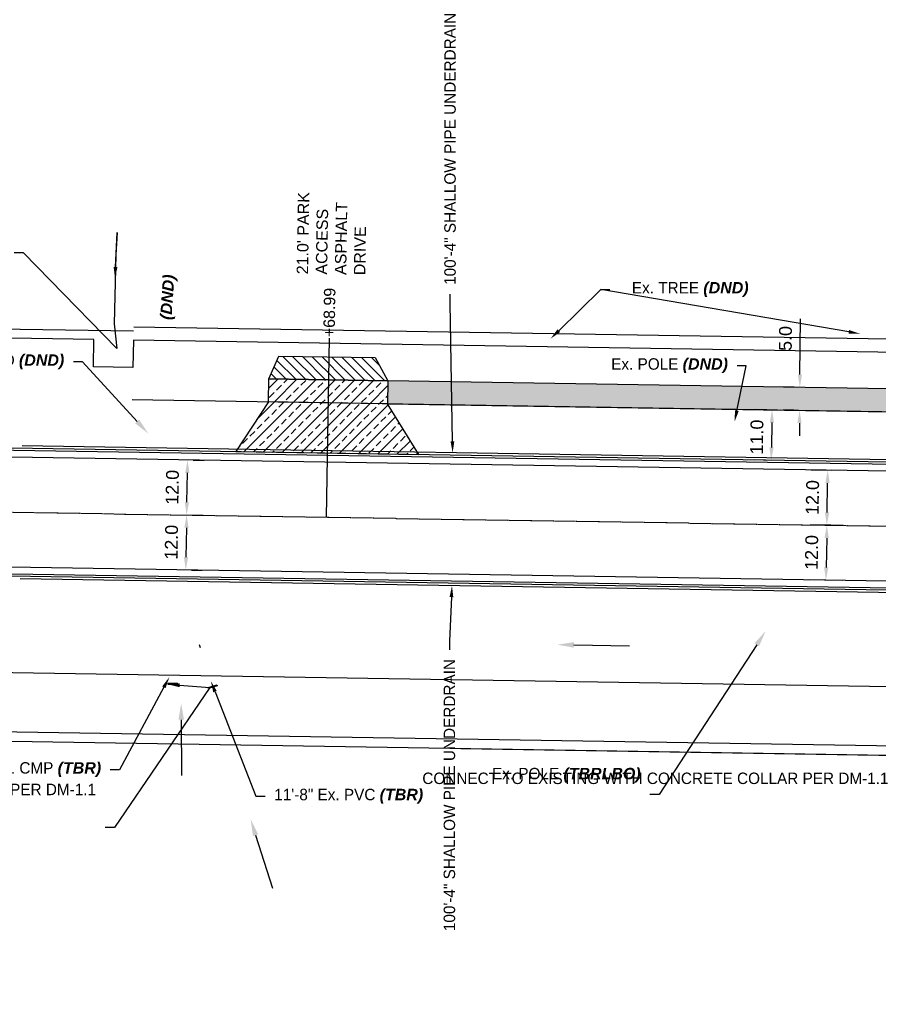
# Model space of a CAD drawing. Header units: feet. Extents: x -492 to 1396016, y -45 to 447288.
# Tile 5 of 31: x 1385206 to 1385393, y 443904 to 444119. Entities that reach past the tile are written whole.
import ezdxf
from ezdxf import colors
from ezdxf.entities.mleader import LeaderData, LeaderLine
from ezdxf.math import Vec2, Vec3

# ---------------------------------------------------------------- set-up
doc = ezdxf.new("R2010")
doc.units = ezdxf.units.FT
doc.header["$MEASUREMENT"] = 0
doc.linetypes.add('cl', pattern=[5, 0.09375, -0.09375, 4.625, -0.09375, 0.09375])
doc.linetypes.add('constlimit', pattern=[0])
doc.layers.add('DR_P_Storm_Sewer', color=1, linetype='Continuous', true_color=0xff0000)
doc.layers.add('DR_P_Underdrain', color=7, linetype='underdrainpr', true_color=0xf1960e)
for name, color, linetype in [('DR_P_Text', 1, 'Continuous'), ('MD_P_CONST_LIMITS', 10, 'constlimit'), ('PV_P_Drive', 1, 'Continuous'), ('PV_P_EOP', 6, 'Continuous'), ('PV_P_Text', 8, 'Continuous'), ('PV_P_Walk', 4, 'Continuous'), ('RD_P_Text', 1, 'Continuous'), ('RW_P_Esmt_SH', 10, 'esmtshpr'), ('RW_P_Esmt_TMP', 8, 'esmtmppr'), ('RW_X_CL', 180, 'cl'), ('SC_Scratch1', 1, 'Continuous'), ('SC_Scratch14', 7, 'Continuous'), ('SC_Scratch4', 7, 'Continuous'), ('SC_Shading1', 247, 'Continuous'), ('SC_Shading2', 255, 'Continuous')]:
    doc.layers.add(name, color=color, linetype=linetype)
doc.styles.add('Slanted', font='font31.shx', dxfattribs={"height": 0.1})
doc.styles.add('Slanted-Normal', font='font31.shx', dxfattribs={"height": 0.1})
doc.styles.get("Standard").update_dxf_attribs({"font": 'ARIAL_0.TTF'})
doc.linetypes.add('esmtmppr', pattern='A,1.95,-0.05,["TMP",Slanted,S=1,R=0,X=0,Y=-0.06],-0.35,1.95', length=4.3)
doc.linetypes.add('esmtshpr', pattern='A,1.95,-0.05,["SH",Slanted,S=1,R=0,X=0,Y=-0.06],-0.25,1.95', length=4.2)
doc.linetypes.add('underdrainpr', pattern='A,2.5,["►",Standard,S=0.083,R=0,X=0,Y=-0.04],-0.1,2.5', length=5.1)
doc.dimstyles.new('COEC', dxfattribs={"dimscale": 13.9, "dimtxt": 0.18, "dimasz": 0.18, "dimexe": 0.18, "dimexo": 0.0625, "dimgap": 0.09, "dimtad": 1, "dimzin": 0, "dimdsep": 46, "dimtxsty": 'Standard', "dimcen": 0.09, "dimclrd": 256, "dimclre": 256, "dimclrt": 256, "dimaunit": 1, "dimadec": 4, "dimazin": 0, "dimtfac": 1, "dimtofl": 0, "dimtmove": 0, "dimatfit": 3, "dimfxl": 1, "dimtolj": 1, "dimtzin": 0, "dimlwd": -1, "dimlwe": -1, "dimarcsym": 0})

# ---------------------------------------------------------------- blocks, each defined once
blk = doc.blocks.new('*D1148')
at = {"layer": 'Defpoints', "color": 0, "transparency": 16777216}
for p in [(1385242.53, 444023.21), (1385242.53, 444023.21), (1385242.34, 444011.21)]:
    blk.add_point(p, dxfattribs=at)
at = {"layer": 'RD_P_Text', "transparency": 16777216}
for p, q in [((1385243.78, 444023.19), (1385246.13, 444023.15)), ((1385242.39, 444014.01), (1385242.49, 444020.41)), ((1385243.59, 444011.19), (1385245.94, 444011.15))]:
    blk.add_line(p, q, dxfattribs=at)
for points in [[(1385242.02, 444020.41), (1385242.95, 444020.4), (1385242.53, 444023.21)], [(1385241.92, 444014.02), (1385242.85, 444014), (1385242.34, 444011.21)]]:
    blk.add_solid(points, dxfattribs=at)
at = {"layer": 'RD_P_Text', "transparency": 16777216, "insert": (1385239.21, 444017.26), "char_height": 2.8, "attachment_point": 5, "rotation": 89.0862}
blk.add_mtext('\\A1;12.0', dxfattribs=at)
blk = doc.blocks.new('*D1149')
at = {"layer": 'Defpoints', "color": 0, "transparency": 16777216}
for p in [(1385242.34, 444011.21), (1385242.15, 443999.21), (1385242.15, 443999.21)]:
    blk.add_point(p, dxfattribs=at)
at = {"layer": 'RD_P_Text', "transparency": 16777216}
for p, q in [((1385243.59, 444011.19), (1385245.94, 444011.15)), ((1385242.3, 444008.41), (1385242.19, 444002.01)), ((1385243.4, 443999.19), (1385245.75, 443999.15))]:
    blk.add_line(p, q, dxfattribs=at)
for points in [[(1385241.83, 444008.42), (1385242.76, 444008.4), (1385242.34, 444011.21)], [(1385241.73, 444002.02), (1385242.66, 444002), (1385242.15, 443999.21)]]:
    blk.add_solid(points, dxfattribs=at)
at = {"layer": 'RD_P_Text', "transparency": 16777216, "insert": (1385239.02, 444005.26), "char_height": 2.8, "attachment_point": 5, "rotation": 89.0862}
blk.add_mtext('\\A1;12.0', dxfattribs=at)
blk = doc.blocks.new('*D1150')
at = {"layer": 'Defpoints', "color": 0, "transparency": 16777216}
for p in [(1385382.31, 444020.98), (1385384.46, 444020.94), (1385384.27, 444008.94)]:
    blk.add_point(p, dxfattribs=at)
at = {"layer": 'RD_P_Text', "transparency": 16777216}
for p, q in [((1385383.21, 444020.96), (1385378.72, 444021.03)), ((1385382.17, 444011.78), (1385382.27, 444018.18)), ((1385383.02, 444008.96), (1385378.52, 444009.04))]:
    blk.add_line(p, q, dxfattribs=at)
for points in [[(1385381.8, 444018.19), (1385382.74, 444018.17), (1385382.31, 444020.98)], [(1385381.7, 444011.79), (1385382.63, 444011.77), (1385382.12, 444008.98)]]:
    blk.add_solid(points, dxfattribs=at)
at = {"layer": 'RD_P_Text', "transparency": 16777216, "insert": (1385378.99, 444015.03), "char_height": 2.8, "attachment_point": 5, "rotation": 89.0862}
blk.add_mtext('\\A1;12.0', dxfattribs=at)
blk = doc.blocks.new('*D1151')
at = {"layer": 'Defpoints', "color": 0, "transparency": 16777216}
for p in [(1385386.94, 444008.9), (1385381.93, 443996.98), (1385386.74, 443996.9)]:
    blk.add_point(p, dxfattribs=at)
at = {"layer": 'RD_P_Text', "transparency": 16777216}
for p, q in [((1385385.69, 444008.92), (1385378.52, 444009.04)), ((1385382.08, 444006.18), (1385381.98, 443999.78)), ((1385385.49, 443996.92), (1385378.33, 443997.04))]:
    blk.add_line(p, q, dxfattribs=at)
for points in [[(1385381.61, 444006.19), (1385382.55, 444006.17), (1385382.12, 444008.98)], [(1385381.51, 443999.79), (1385382.44, 443999.77), (1385381.93, 443996.98)]]:
    blk.add_solid(points, dxfattribs=at)
at = {"layer": 'RD_P_Text', "transparency": 16777216, "insert": (1385378.8, 444003.03), "char_height": 2.8, "attachment_point": 5, "rotation": 89.0862}
blk.add_mtext('\\A1;12.0', dxfattribs=at)
blk = doc.blocks.new('*D1152')
at = {"layer": 'Defpoints', "color": 0, "transparency": 16777216}
for p in [(1385370.24, 444034.17), (1385369.98, 444023.17), (1385370.07, 444023.17)]:
    blk.add_point(p, dxfattribs=at)
at = {"layer": 'RD_P_Text', "transparency": 16777216}
for p, q in [((1385368.99, 444034.19), (1385366.56, 444034.23)), ((1385370.11, 444031.37), (1385370.03, 444025.97)), ((1385368.82, 444023.19), (1385366.38, 444023.23))]:
    blk.add_line(p, q, dxfattribs=at)
for points in [[(1385369.65, 444031.38), (1385370.58, 444031.37), (1385370.16, 444034.17)], [(1385369.56, 444025.98), (1385370.5, 444025.97), (1385369.98, 444023.17)]]:
    blk.add_solid(points, dxfattribs=at)
at = {"layer": 'RD_P_Text', "transparency": 16777216, "insert": (1385366.83, 444028.23), "char_height": 2.8, "attachment_point": 5, "rotation": 89.0862}
blk.add_mtext('\\A1;11.0', dxfattribs=at)
blk = doc.blocks.new('*D1153')
at = {"layer": 'Defpoints', "color": 0, "transparency": 16777216}
for p in [(1385376.22, 444039.08), (1385376.23, 444039.08), (1385376.18, 444034.08)]:
    blk.add_point(p, dxfattribs=at)
at = {"layer": 'RD_P_Text', "transparency": 16777216}
for p, q in [((1385376.25, 444041.88), (1385376.36, 444054.06)), ((1385374.98, 444039.09), (1385372.62, 444039.11)), ((1385374.93, 444034.09), (1385372.57, 444034.11)), ((1385376.14, 444031.28), (1385376.12, 444028.48))]:
    blk.add_line(p, q, dxfattribs=at)
for points in [[(1385375.78, 444041.88), (1385376.71, 444041.87), (1385376.22, 444039.08)], [(1385375.68, 444031.28), (1385376.61, 444031.27), (1385376.17, 444034.08)]]:
    blk.add_solid(points, dxfattribs=at)
at = {"layer": 'RD_P_Text', "transparency": 16777216, "insert": (1385373.09, 444049.75), "char_height": 2.8, "attachment_point": 5, "rotation": 89.4499}
blk.add_mtext('\\A1;5.0', dxfattribs=at)

msp = doc.modelspace()

# ---------------------------------------------------------------- hatches: boundary and pattern name
at = {"layer": 'DR_P_Storm_Sewer'}
h = msp.add_hatch(color=256, dxfattribs=at)
h.dxf.hatch_style = 1
h.paths.add_polyline_path([(1385238.31, 443974.47), (1385240.31, 443974.47), (1385240.31, 443974.22), (1385238.31, 443974.22)])
h = msp.add_hatch(color=256, dxfattribs=at)
h.dxf.hatch_style = 1
h.paths.add_polyline_path([(1385247.03, 443973.54), (1385248.93, 443974.16), (1385249.01, 443973.92), (1385247.11, 443973.3)])
at = {"layer": 'SC_Shading1'}
h = msp.add_hatch(dxfattribs=at)
h.set_pattern_fill('ANSI31', color=256, scale=12, angle=90)
h.set_pattern_definition([(135, (-0.0832, -4.9993), (-1.0606601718, -1.0606601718), [])])
h.paths.add_polyline_path([(1385262.44, 444045.85), (1385283.49, 444045.56), (1385286.29, 444040.51), (1385260.29, 444040.93)])
h = msp.add_hatch(dxfattribs=at)
h.set_pattern_fill('ANSI33', color=256, scale=12)
h.paths.add_polyline_path([(1385260.21, 444035.93), (1385260.29, 444040.93), (1385286.29, 444040.51), (1385286.21, 444035.51)])
h = msp.add_hatch(dxfattribs=at)
h.set_pattern_fill('ANSI33', color=256, scale=12)
h.paths.add_polyline_path([(1385260.21, 444035.93), (1385253.04, 444025.04), (1385293.03, 444024.4), (1385286.21, 444035.51)])
at = {"layer": 'SC_Shading2'}
h = msp.add_hatch(color=256, dxfattribs=at)
h.dxf.hatch_style = 1
h.paths.add_polyline_path([(1385286.29, 444040.51), (1385286.21, 444035.51), (1385940.13, 444025.08), (1385940.21, 444030.08)])
h.paths.add_polyline_path([(1386197.71, 444025.97), (1385968.21, 444029.63), (1385968.13, 444024.64), (1386203.29, 444020.88)])

# ---------------------------------------------------------------- linework, layer by layer
at = {"layer": 'DR_P_Storm_Sewer', "linetype": 'ByBlock', "lineweight": -2}
msp.add_lwpolyline([(1385326.88, 443982.84), (1385339.02, 443982.64)], dxfattribs=at)
at = {"layer": 'DR_P_Storm_Sewer', "flags": 128}
for points in [[(1385238.31, 443974.47), (1385240.31, 443974.47), (1385240.31, 443974.22), (1385238.31, 443974.22)], [(1385247.03, 443973.54), (1385248.93, 443974.16), (1385249.01, 443973.92), (1385247.11, 443973.3)]]:
    msp.add_lwpolyline(points, close=True, dxfattribs=at)
at = {"layer": 'DR_P_Storm_Sewer'}
msp.add_solid([(1385326.87, 443982.24), (1385323.28, 443982.9), (1385326.89, 443983.44)], dxfattribs=at)
at = {"layer": 'DR_P_Underdrain', "color": 1, "flags": 128}
for points in [[(1385567.56, 444020.52), (1385206.43, 444026.28)], [(1385567.1, 443991.53), (1385205.97, 443997.29)]]:
    msp.add_lwpolyline(points, dxfattribs=at)
at = {"layer": 'MD_P_CONST_LIMITS', "flags": 128}
msp.add_lwpolyline([(1384806.83, 443970.17), (1386226.22, 443947.65), (1386449.02, 443945.63), (1386588.38, 443950.6), (1386588.27, 443935.75), (1386870.95, 443930.99), (1386871.09, 443938.41), (1387155.7, 443933.87), (1387293.89, 443945.48), (1387540.49, 443941.64), (1387540.54, 443944.55), (1387546.54, 443944.54), (1387546.95, 443972.46), (1387293.8, 443976.49), (1387293.74, 443997.74), (1387236.95, 444004.15), (1387168.01, 444006), (1387162.42, 444009.36), (1387134.67, 444009.79), (1387057.25, 444011.01), (1387033.11, 444011.39), (1386996.21, 444011.97), (1386973.36, 444012.33), (1386908.59, 444013.35), (1386887.87, 444013.68), (1386800.54, 444015.05), (1386775.09, 444015.45), (1386688.46, 444016.82), (1386660.94, 444017.25), (1386560.31, 444018.84), (1386538.22, 444019.18), (1386379.53, 444021.68), (1386359.99, 444021.78), (1386275.98, 444028.32), (1386275.9, 444041.14), (1386252.49, 444041.82), (1386252.28, 444030.17), (1386206.57, 444033.73), (1385979.33, 444037.36), (1385979.41, 444042.35), (1385929.42, 444043.15), (1385929.34, 444038.15), (1385601.01, 444043.39), (1385586.02, 444049.47), (1385568.07, 444049.58), (1385546.74, 444044.26), (1385230.71, 444049.36), (1385230.58, 444043.4), (1385221.99, 444043.54), (1385222.09, 444049.5), (1384904.89, 444054.62), (1384903.8, 444014.61), (1384807.85, 444016.71), (1384806.83, 443970.17)], dxfattribs=at)
at = {"layer": 'PV_P_Drive', "flags": 128}
msp.add_lwpolyline([(1385262.44, 444045.85), (1385283.49, 444045.56), (1385286.29, 444040.51), (1385260.29, 444040.93), (1385262.44, 444045.85)], dxfattribs=at)
for points, elevation in [([(1385260.21, 444035.93), (1385260.29, 444040.93), (1385286.29, 444040.51), (1385286.21, 444035.51), (1385260.21, 444035.93)], 1560.59), ([(1385260.21, 444035.93), (1385253.04, 444025.04), (1385293.03, 444024.4), (1385286.21, 444035.51), (1385260.21, 444035.93)], 780.29)]:
    msp.add_lwpolyline(points, dxfattribs=dict(at, elevation=elevation))
at = {"layer": 'PV_P_EOP', "flags": 128}
for points in [[(1387288.77, 443992.07), (1384934.88, 444029.61)], [(1387288.78, 443992.57), (1384934.89, 444030.11)], [(1387288.74, 443990.57), (1384934.86, 444028.11)], [(1387288.34, 443965.07), (1384934.45, 444002.62)], [(1387288.36, 443966.57), (1384934.48, 444004.12)], [(1387288.33, 443964.57), (1384934.44, 444002.12)]]:
    msp.add_lwpolyline(points, dxfattribs=at)
at = {"layer": 'PV_P_Text', "elevation": 780.29, "flags": 128}
msp.add_lwpolyline([(1385273.44, 444049.84), (1385272.81, 444010.72)], dxfattribs=at)
at = {"layer": 'PV_P_Walk', "flags": 128}
msp.add_lwpolyline([(1385286.21, 444035.51), (1386203.29, 444020.88), (1386197.71, 444025.97), (1385286.29, 444040.51), (1385286.21, 444035.51)], dxfattribs=at)
at = {"layer": 'RD_P_Text', "linetype": 'ByBlock', "lineweight": -2, "elevation": 780.47}
for points in [[(1385241.15, 443966.49), (1385241.18, 443954.36)], [(1385257.4, 443941.31), (1385261.06, 443929.74)]]:
    msp.add_lwpolyline(points, dxfattribs=at)
at = {"layer": 'RD_P_Text'}
for points in [[(1385240.55, 443966.49, 780.47), (1385241.14, 443970.09, 780.47), (1385241.75, 443966.5, 780.47)], [(1385256.82, 443941.13, 780.47), (1385256.31, 443944.74, 780.47), (1385257.97, 443941.49, 780.47)]]:
    msp.add_solid(points, dxfattribs=at)
at = {"layer": 'RW_P_Esmt_SH', "flags": 128}
msp.add_lwpolyline([(1384903.35, 443991.61), (1384903.14, 443981.61), (1387540.46, 443939.55), (1387540.61, 443949.55)], dxfattribs=at)
at = {"layer": 'RW_P_Esmt_TMP'}
msp.add_line((1384924.67, 444056.28), (1385230.76, 444051.4), dxfattribs=at)
at = {"layer": 'RW_P_Esmt_TMP', "flags": 128}
msp.add_lwpolyline([(1384803.45, 443998.8), (1384802.79, 443968.8), (1384902.92, 443966.62), (1386202.9, 443945.88), (1386452.89, 443942.89), (1386586, 443948.77), (1386585.77, 443934.77), (1386872.74, 443930.2), (1386872.82, 443935.2), (1387294.76, 443928.46), (1387295, 443943.46)], dxfattribs=at)
at = {"layer": 'RW_X_CL'}
msp.add_line((1384903.86, 444016.61), (1387540.98, 443974.54), dxfattribs=at)
at = {"layer": 'SC_Scratch1', "flags": 128}
for points in [[(1385230.42, 444036.4), (1386203.29, 444020.88)], [(1385302.2, 443960.25), (1385502.99, 443957.04)]]:
    msp.add_lwpolyline(points, dxfattribs=at)
at = {"layer": 'SC_Scratch14', "elevation": 780.65, "flags": 128}
msp.add_lwpolyline([(1385230.78, 444052.3), (1385546.87, 444047.25), (1385567.91, 444052.58), (1385586.33, 444052.47), (1385601.02, 444046.39), (1386222.86, 444036.47)], dxfattribs=at)
at = {"layer": 'SC_Scratch4', "flags": 128}
msp.add_lwpolyline([(1385245.06, 443982.9), (1385245.26, 443982.3)], dxfattribs=at)

# ---------------------------------------------------------------- texts
at = {"layer": 'PV_P_Text', "char_height": 2.5, "attachment_point": 1, "rotation": 89.0862}
for s, width, heights, insert in [("21.0' PARK ACCESS ASPHALT DRIVE", 27.32, [15.44], (1385266.34, 444063.78, -780.29)), ('+68.99', 20.4215, [0], (1385272.16, 444050.05, -780.29))]:
    msp.add_mtext_dynamic_manual_height_columns(s, width=width, gutter_width=10, heights=heights, dxfattribs=dict(at, insert=insert))
at = {"layer": 'RD_P_Text', "insert": (1385236.53, 444053.92), "char_height": 2.5, "attachment_point": 1, "rotation": 86.1919}
msp.add_mtext_dynamic_manual_height_columns('{\\fArial|b1|i1|c0|p34;(DND)}', width=48.0064, gutter_width=10, heights=[0], dxfattribs=at)

# ---------------------------------------------------------------- dimensions: what is measured, and where the dimension line sits
at = {"layer": 'RD_P_Text'}
for base, p1, p2, angle, picture, middle in [((1385376.22, 444039.08), (1385376.18, 444034.08), (1385376.23, 444039.08), 89.4499, '*D1153', (1385376.32, 444049.72)), ((1385369.98, 444023.17), (1385370.24, 444034.17), (1385370.07, 444023.17), 269.0862, '*D1152', (1385370.06, 444028.17))]:
    dim = msp.add_linear_dim(base=base, p1=p1, p2=p2, angle=angle, dimstyle='COEC', override={"dimscale": 20, "dimtxt": 0.14, "dimasz": 0.14, "dimdec": 1, "dimtdec": 1}, dxfattribs=at)
    dim.commit()
    dim.dimension.update_dxf_attribs({"geometry": picture, "text_midpoint": middle, "dimtype": 161})
for p1, p2, distance, picture, middle in [((1385242.34, 444011.21), (1385242.53, 444023.21), 0, '*D1148', (1385239.21, 444017.26)), ((1385384.27, 444008.94), (1385384.46, 444020.94), 2.15, '*D1150', (1385378.99, 444015.03)), ((1385242.34, 444011.21), (1385242.15, 443999.21), 0, '*D1149', (1385239.02, 444005.26)), ((1385386.94, 444008.9), (1385386.74, 443996.9), -4.81, '*D1151', (1385378.8, 444003.03))]:
    dim = msp.add_aligned_dim(p1=p1, p2=p2, distance=distance, dimstyle='COEC', override={"dimscale": 20, "dimtxt": 0.14, "dimasz": 0.14, "dimdec": 1, "dimtdec": 1}, dxfattribs=at)
    dim.commit()
    dim.dimension.update_dxf_attribs({"geometry": picture, "text_midpoint": middle})

# ---------------------------------------------------------------- leaders
at = {"layer": 'DR_P_Text'}
ml = msp.add_multileader_mtext('Standard', dxfattribs=at)
ml.set_content('80\'-18" Ex. RCP {\\fArial|b1|i1|c0|p34;(TBR)}', color=256, style='Slanted-Normal')
ml.set_leader_properties()
ml.build(insert=Vec2(0, 0))
ml.multileader.update_dxf_attribs({"text_right_attachment_type": 3, "dogleg_length": 0.1, "arrow_head_size": 2.5, "scale": 20})
ctx = ml.context
ctx.base_point, ctx.scale, ctx.char_height, ctx.arrow_head_size, ctx.plane_origin = Vec3(1385506.09, 444025.52), 20, 2.5, 2.5, Vec3(1385496.19, 444041.08)
ctx.right_attachment, ctx.text_align_type = 3, 2
notes = []
notes.append((ctx, [(0, (1, 1, 0), (1385552.11, 444025.48), (-1, 0), 2, [(0, [(1385558.22, 444030.49)], 0, [])])]))
ctx.mtext.insert, ctx.mtext.width, ctx.mtext.alignment, ctx.mtext.flow_direction = Vec3(1385548.11, 444027.14), 48.6935, 3, 5
ml = msp.add_multileader_mtext('Standard', dxfattribs=at)
ml.set_content('50\'-12" Ex. CMP {\\fArial|b1|i1|c0|p34;(TBR)}', color=256, style='Slanted-Normal')
ml.set_leader_properties()
ml.build(insert=Vec2(0, 0))
ml.multileader.update_dxf_attribs({"text_right_attachment_type": 3, "dogleg_length": 0.1, "arrow_head_size": 2.5, "scale": 20})
ctx = ml.context
ctx.base_point, ctx.scale, ctx.char_height, ctx.arrow_head_size, ctx.plane_origin = Vec3(1385871.99, 444020.51), 20, 2.5, 2.5, Vec3(1385862.31, 444036.07)
ctx.right_attachment, ctx.text_align_type = 3, 2
notes.append((ctx, [(0, (1, 1, 0), (1385918.22, 444020.47), (-1, 0), 2, [(0, [(1385932.36, 444020.59)], 0, [])])]))
ctx.mtext.insert, ctx.mtext.width, ctx.mtext.alignment, ctx.mtext.flow_direction = Vec3(1385914.22, 444022.13), 48.6935, 3, 5
ml = msp.add_multileader_mtext('Standard', dxfattribs=at)
ml.set_content('CONNECT TO EXISTING WITH CONCRETE COLLAR PER DM-1.1', color=256, style='Slanted-Normal')
ml.set_leader_properties()
ml.build(insert=Vec2(0, 0))
ml.multileader.update_dxf_attribs({"text_right_attachment_type": 3, "dogleg_length": 0.1, "arrow_head_size": 2.5, "scale": 20})
ctx = ml.context
ctx.base_point, ctx.scale, ctx.char_height, ctx.arrow_head_size, ctx.plane_origin = Vec3(1384928.88, 443963), 20, 2.5, 2.5, Vec3(1384918.27, 443987.79)
ctx.right_attachment = 3
notes.append((ctx, [(1, (1, 1, 0), (1384926.88, 443963), (1, 0), 2, [(0, [(1384918.27, 443987.79)], 0, [])])]))
ctx.mtext.insert, ctx.mtext.width, ctx.mtext.flow_direction = Vec3(1384930.88, 443964.25), 48.6935, 5
ml = msp.add_multileader_mtext('Standard', dxfattribs=at)
ml.set_content('3 C.Y. OF Ex. RIP-RAP EROSION CONTROL {\\fArial|b1|i1|c0|p34;(TBR)}', color=256, style='Slanted-Normal')
ml.set_leader_properties()
ml.build(insert=Vec2(0, 0))
ml.multileader.update_dxf_attribs({"text_right_attachment_type": 3, "dogleg_length": 0.1, "arrow_head_size": 2.5, "scale": 20})
ctx = ml.context
ctx.base_point, ctx.scale, ctx.char_height, ctx.arrow_head_size, ctx.plane_origin = Vec3(1384935.76, 443975.34), 20, 2.5, 2.5, Vec3(1384924.24, 443986.66)
ctx.right_attachment = 3
notes.append((ctx, [(1, (1, 1, 0), (1384933.76, 443975.34), (1, 0), 2, [(0, [(1384924.24, 443986.66)], 0, [])])]))
ctx.mtext.insert, ctx.mtext.width, ctx.mtext.flow_direction = Vec3(1384937.76, 443976.96), 48.6935, 5
ml = msp.add_multileader_mtext('Standard', dxfattribs=at)
ml.set_content('6\'-18" Ex. CMP {\\fArial|b1|i1|c0|p34;(TBR)}', color=256, style='Slanted-Normal')
ml.set_leader_properties()
ml.build(insert=Vec2(0, 0))
ml.multileader.update_dxf_attribs({"text_right_attachment_type": 3, "dogleg_length": 0.1, "arrow_head_size": 2.5, "scale": 20})
ctx = ml.context
ctx.base_point, ctx.scale, ctx.char_height, ctx.arrow_head_size, ctx.plane_origin = Vec3(1385183.76, 443955.62), 20, 2.5, 2.5, Vec3(1385240.06, 443974.22)
ctx.right_attachment, ctx.text_align_type = 3, 2
notes.append((ctx, [(0, (1, 1, 0), (1385227.67, 443955.58), (-1, 0), 2, [(0, [(1385238.55, 443975.8)], 0, [])])]))
ctx.mtext.insert, ctx.mtext.width, ctx.mtext.alignment, ctx.mtext.flow_direction = Vec3(1385223.67, 443957.24), 48.6935, 3, 5
ml = msp.add_multileader_mtext('Standard', dxfattribs=at)
ml.set_content('11\'-8" Ex. PVC {\\fArial|b1|i1|c0|p34;(TBR)}', color=256, style='Slanted-Normal')
ml.set_leader_properties()
ml.build(insert=Vec2(0, 0))
ml.multileader.update_dxf_attribs({"text_right_attachment_type": 3, "dogleg_length": 0.1, "arrow_head_size": 2.5, "scale": 20})
ctx = ml.context
ctx.base_point, ctx.scale, ctx.char_height, ctx.arrow_head_size, ctx.plane_origin = Vec3(1385259.47, 443949.82), 20, 2.5, 2.5, Vec3(1385248.26, 443973.62)
ctx.right_attachment = 3
notes.append((ctx, [(1, (1, 1, 0), (1385257.47, 443949.82), (1, 0), 2, [(0, [(1385247.62, 443974.96)], 0, [])])]))
ctx.mtext.insert, ctx.mtext.width, ctx.mtext.flow_direction = Vec3(1385261.47, 443951.43), 48.6935, 5
ml = msp.add_multileader_mtext('Standard', dxfattribs=at)
ml.set_content('CONNECT TO EXISTING WITH CONCRETE COLLAR PER DM-1.1', color=256, style='Slanted-Normal')
ml.set_leader_properties()
ml.build(insert=Vec2(0, 0))
ml.multileader.update_dxf_attribs({"text_right_attachment_type": 3, "dogleg_length": 0.1, "arrow_head_size": 2.5, "scale": 20})
ctx = ml.context
ctx.base_point, ctx.scale, ctx.char_height, ctx.arrow_head_size, ctx.plane_origin = Vec3(1385176.42, 443951.29), 20, 2.5, 2.5, Vec3(1385238.31, 443974.22)
ctx.right_attachment, ctx.text_align_type = 3, 2
notes.append((ctx, [(0, (1, 1, 0), (1385226.55, 443942.96), (-1, 0), 2, [(1, [(1385238.31, 443974.22), (1385247.4, 443973.52)], 0, [])])]))
ctx.mtext.insert, ctx.mtext.width, ctx.mtext.alignment, ctx.mtext.flow_direction = Vec3(1385222.55, 443952.54), 48.6935, 3, 5
ml = msp.add_multileader_mtext('Standard', dxfattribs=at)
ml.set_content('CONNECT TO EXISTING WITH CONCRETE COLLAR PER DM-1.1', color=256, style='Slanted-Normal')
ml.set_leader_properties()
ml.build(insert=Vec2(0, 0))
ml.multileader.update_dxf_attribs({"text_right_attachment_type": 3, "dogleg_length": 0.1, "arrow_head_size": 2.5, "scale": 20})
ctx = ml.context
ctx.base_point, ctx.scale, ctx.char_height, ctx.arrow_head_size, ctx.plane_origin = Vec3(1385349.45, 443953.72), 20, 2.5, 2.5, Vec3(1385411.74, 443969.23)
ctx.right_attachment, ctx.text_align_type = 3, 2
notes.append((ctx, [(0, (1, 1, 0), (1385399.58, 443945.39), (-1, 0), 2, [(0, [(1385405.16, 443969.51)], 0, [])])]))
ctx.mtext.insert, ctx.mtext.width, ctx.mtext.alignment, ctx.mtext.flow_direction = Vec3(1385395.58, 443954.97), 48.6935, 3, 5
ml = msp.add_multileader_mtext('Standard', dxfattribs=at)
ml.set_content('CONNECT TO EXISTING WITH CONCRETE COLLAR PER DM-1.1', color=256, style='Slanted-Normal')
ml.set_leader_properties()
ml.build(insert=Vec2(0, 0))
ml.multileader.update_dxf_attribs({"text_right_attachment_type": 3, "dogleg_length": 0.1, "arrow_head_size": 2.5, "scale": 20})
ctx = ml.context
ctx.base_point, ctx.scale, ctx.char_height, ctx.arrow_head_size, ctx.plane_origin = Vec3(1385508.77, 443951.32), 20, 2.5, 2.5, Vec3(1385571.06, 443966.83)
ctx.right_attachment, ctx.text_align_type = 3, 2
notes.append((ctx, [(0, (1, 1, 0), (1385558.89, 443942.99), (-1, 0), 2, [(0, [(1385571.06, 443966.83)], 0, [])])]))
ctx.mtext.insert, ctx.mtext.width, ctx.mtext.alignment, ctx.mtext.flow_direction = Vec3(1385554.89, 443952.57), 48.6935, 3, 5
ml = msp.add_multileader_mtext('Standard', dxfattribs=at)
ml.set_content('7\'-6" Ex. PVC {\\fArial|b1|i1|c0|p34;(TBR)}', color=256, style='Slanted-Normal')
ml.set_leader_properties()
ml.build(insert=Vec2(0, 0))
ml.multileader.update_dxf_attribs({"text_right_attachment_type": 3, "dogleg_length": 0.1, "arrow_head_size": 2.5, "scale": 20})
ctx = ml.context
ctx.base_point, ctx.scale, ctx.char_height, ctx.arrow_head_size, ctx.plane_origin = Vec3(1385710.52, 443957.18), 20, 2.5, 2.5, Vec3(1385703.91, 443980.89)
ctx.right_attachment, ctx.text_align_type = 3, 2
notes.append((ctx, [(0, (1, 1, 0), (1385753.02, 443957.14), (-1, 0), 2, [(0, [(1385762.54, 443966.78)], 0, [])])]))
ctx.mtext.insert, ctx.mtext.width, ctx.mtext.alignment, ctx.mtext.flow_direction = Vec3(1385749.02, 443958.8), 48.6935, 3, 5
ml = msp.add_multileader_mtext('Standard', dxfattribs=at)
ml.set_content('CONNECT TO EXISTING WITH CONCRETE COLLAR PER DM-1.1', color=256, style='Slanted-Normal')
ml.set_leader_properties()
ml.build(insert=Vec2(0, 0))
ml.multileader.update_dxf_attribs({"text_right_attachment_type": 3, "dogleg_length": 0.1, "arrow_head_size": 2.5, "scale": 20})
ctx = ml.context
ctx.base_point, ctx.scale, ctx.char_height, ctx.arrow_head_size, ctx.plane_origin = Vec3(1385701.9, 443948.8), 20, 2.5, 2.5, Vec3(1385764.19, 443964.31)
ctx.right_attachment, ctx.text_align_type = 3, 2
notes.append((ctx, [(0, (1, 1, 0), (1385752.03, 443940.46), (-1, 0), 2, [(0, [(1385761.77, 443965.58)], 0, [])])]))
ctx.mtext.insert, ctx.mtext.width, ctx.mtext.alignment, ctx.mtext.flow_direction = Vec3(1385748.03, 443950.05), 48.6935, 3, 5
ml = msp.add_multileader_mtext('Standard', dxfattribs=at)
ml.set_content('38\'-24" Ex. RCP {\\fArial|b1|i1|c0|p34;(TBR)}', color=256, style='Slanted-Normal')
ml.set_leader_properties()
ml.build(insert=Vec2(0, 0))
ml.multileader.update_dxf_attribs({"text_right_attachment_type": 3, "dogleg_length": 0.1, "arrow_head_size": 2.5, "scale": 20})
ctx = ml.context
ctx.base_point, ctx.scale, ctx.char_height, ctx.arrow_head_size, ctx.plane_origin = Vec3(1386139.43, 443942.71), 20, 2.5, 2.5, Vec3(1386149.54, 443978.68)
ctx.right_attachment, ctx.text_align_type = 3, 2
notes.append((ctx, [(0, (1, 1, 0), (1386186.22, 443942.67), (-1, 0), 2, [(0, [(1386219.6, 443963.2)], 0, [])])]))
ctx.mtext.insert, ctx.mtext.width, ctx.mtext.alignment, ctx.mtext.flow_direction = Vec3(1386182.22, 443944.33), 48.6935, 3, 5
ml = msp.add_multileader_mtext('Standard', dxfattribs=at)
ml.set_content('Ex. GRAVEL DRIVE TO BE REPAIRED AND WIDENED AS NECESSARY', color=256, style='Slanted-Normal')
ml.set_leader_properties()
ml.build(insert=Vec2(0, 0))
ml.multileader.update_dxf_attribs({"text_left_attachment_type": 3, "text_right_attachment_type": 3, "dogleg_length": 0.1, "arrow_head_size": 2.5, "scale": 20})
ctx = ml.context
ctx.base_point, ctx.scale, ctx.char_height, ctx.arrow_head_size, ctx.plane_origin = Vec3(1386316.59, 443904.38), 20, 2.5, 2.5, Vec3(1386375.66, 443925.92)
ctx.left_attachment, ctx.right_attachment, ctx.text_align_type = 3, 3, 2
notes.append((ctx, [(0, (1, 1, 0), (1386369.21, 443904.38), (-1, 0), 2, [(0, [(1386375.16, 443925.81)], 0, [])])]))
ctx.mtext.insert, ctx.mtext.width, ctx.mtext.alignment, ctx.mtext.flow_direction = Vec3(1386365.21, 443913.96), 48.6935, 3, 5
at = {"layer": 'RD_P_Text'}
ml = msp.add_multileader_mtext('Standard', dxfattribs=at)
ml.set_content('Ex. MAILBOX {\\fArial|b1|i1|c0|p34;(DND)}', color=256, style='Slanted-Normal')
ml.set_leader_properties()
ml.build(insert=Vec2(0, 0))
ml.multileader.update_dxf_attribs({"text_right_attachment_type": 3, "dogleg_length": 0.1, "arrow_head_size": 2.5, "scale": 20})
ctx = ml.context
ctx.base_point, ctx.scale, ctx.char_height, ctx.arrow_head_size, ctx.plane_origin, ctx.plane_x_axis, ctx.plane_y_axis = Vec3(1385085.33, 444076.3), 20, 2.5, 2.5, Vec3(1385083.89, 444062.21), Vec3(0.999817, -0.019129), Vec3(0.019129, 0.999817)
ctx.right_attachment = 3
notes.append((ctx, [(0, (1, 1, 0), (1385083.33, 444076.34), (0.999817, -0.019129), 2, [(0, [(1385075.53, 444049.96)], 0, [])])]))
ctx.mtext.insert, ctx.mtext.text_direction, ctx.mtext.rotation, ctx.mtext.width, ctx.mtext.flow_direction = Vec3(1385087.36, 444077.88), Vec3(0.999817, -0.019129), 6.264055, 36.8793, 5
ml = msp.add_multileader_mtext('Standard', dxfattribs=at)
ml.set_content('Ex. TREE {\\fArial|b1|i1|c0|p34;(DND)}', color=256, style='Slanted-Normal')
ml.set_leader_properties()
ml.build(insert=Vec2(0, 0))
ml.multileader.update_dxf_attribs({"text_right_attachment_type": 3, "dogleg_length": 0.1, "arrow_head_size": 2.5, "scale": 20})
ctx = ml.context
ctx.base_point, ctx.scale, ctx.char_height, ctx.arrow_head_size, ctx.plane_origin = Vec3(1385172.43, 444068.48, 781.63), 20, 2.5, 2.5, Vec3(1385269.08, 444047.51, 781.63)
ctx.right_attachment, ctx.text_align_type = 3, 2
notes.append((ctx, [(0, (1, 1, 0), (1385206.71, 444068.44, 781.63), (-1, 0), 2, [(4, [(1385226.69, 444062.84, 781.63), (1385227.16, 444072.85, 781.63), (1385226.9, 444068.04, 781.63), (1385226.5, 444052.93, 781.63), (1385227.06, 444047.55, 781.63)], 0, [])])]))
ctx.mtext.insert, ctx.mtext.alignment, ctx.mtext.flow_direction = Vec3(1385202.71, 444070.1, 781.63), 3, 5
ml = msp.add_multileader_mtext('Standard', dxfattribs=at)
ml.set_content('Ex. TREE {\\fArial|b1|i1|c0|p34;(DND)}', color=256, style='Slanted-Normal')
ml.set_leader_properties()
ml.build(insert=Vec2(0, 0))
ml.multileader.update_dxf_attribs({"text_right_attachment_type": 3, "dogleg_length": 0.1, "arrow_head_size": 2.5, "scale": 20})
ctx = ml.context
ctx.base_point, ctx.scale, ctx.char_height, ctx.arrow_head_size, ctx.plane_origin = Vec3(1385334.76, 444060.46, 781.6), 20, 2.5, 2.5, Vec3(1385431.78, 444035.42, 781.6)
ctx.right_attachment, ctx.text_align_type = 3, 2
notes.append((ctx, [(1, (1, 1, 0), (1385332.76, 444060.46, 781.6), (1, 0), 2, [(0, [(1385389.39, 444050.76, 781.6)], 0, []), (1, [(1385321.8, 444049.69, 781.6)], 0, [])])]))
ctx.mtext.insert, ctx.mtext.alignment, ctx.mtext.flow_direction = Vec3(1385365.04, 444062.08, 781.6), 3, 5
ml = msp.add_multileader_mtext('Standard', dxfattribs=at)
ml.set_content('Ex. YD {\\fArial|b1|i1|c0|p34;(DND) }', color=256, style='Slanted-Normal')
ml.set_leader_properties()
ml.build(insert=Vec2(0, 0))
ml.multileader.update_dxf_attribs({"text_right_attachment_type": 3, "dogleg_length": 0.1, "arrow_head_size": 3.6, "scale": 20})
ctx = ml.context
ctx.base_point, ctx.scale, ctx.char_height, ctx.arrow_head_size, ctx.plane_origin = Vec3(1385189.66, 444044.66), 20, 2.5, 3.6, Vec3(1385231.58, 444043.16)
ctx.right_attachment, ctx.text_align_type = 3, 2
notes.append((ctx, [(1, (1, 1, 0), (1385219.61, 444044.62), (-1, 0), 2, [(0, [(1385233.96, 444028.98)], 0, [])])]))
ctx.mtext.insert, ctx.mtext.alignment, ctx.mtext.flow_direction = Vec3(1385215.61, 444046.28), 3, 5
ml = msp.add_multileader_mtext('Standard', dxfattribs=at)
ml.set_content('Ex. POLE {\\fArial|b1|i1|c0|p34;(DND)}', color=256, style='Slanted-Normal')
ml.set_leader_properties()
ml.build(insert=Vec2(0, 0))
ml.multileader.update_dxf_attribs({"text_right_attachment_type": 3, "dogleg_length": 0.1, "arrow_head_size": 2.5, "scale": 20})
ctx = ml.context
ctx.base_point, ctx.scale, ctx.char_height, ctx.arrow_head_size, ctx.plane_origin = Vec3(1385329.82, 444043.81, 781.75), 20, 2.5, 2.5, Vec3(1385403.45, 444016.95, 781.75)
ctx.right_attachment, ctx.text_align_type = 3, 2
notes.append((ctx, [(0, (1, 1, 0), (1385364.53, 444043.77, 781.75), (-1, 0), 2, [(0, [(1385361.96, 444031.54, 781.75)], 0, [])])]))
ctx.mtext.insert, ctx.mtext.alignment, ctx.mtext.flow_direction = Vec3(1385360.53, 444045.43, 781.75), 3, 5
ml = msp.add_multileader_mtext('Standard', dxfattribs=at)
ml.set_content('Ex. POLE {\\fArial|b1|i1|c0|p34;(TBRLBO)}', color=256, style='Slanted-Normal')
ml.set_leader_properties()
ml.build(insert=Vec2(0, 0))
ml.multileader.update_dxf_attribs({"text_right_attachment_type": 3, "dogleg_length": 0.1, "arrow_head_size": 3.6, "scale": 20})
ctx = ml.context
ctx.base_point, ctx.scale, ctx.char_height, ctx.arrow_head_size, ctx.plane_origin = Vec3(1385322.41, 443954.38, 780.39), 20, 2.5, 3.6, Vec3(1385367.27, 443986.45, 780.39)
ctx.right_attachment, ctx.text_align_type = 3, 2
notes.append((ctx, [(1, (1, 1, 0), (1385345.48, 443950.17, 780.39), (-1, 0), 2, [(0, [(1385368.77, 443985.88, 780.39)], 0, [])])]))
ctx.mtext.insert, ctx.mtext.width, ctx.mtext.alignment, ctx.mtext.flow_direction = Vec3(1385341.48, 443956, 780.39), 30.9697, 3, 5
at = {"layer": 'SC_Scratch4'}
ml = msp.add_multileader_mtext('Standard', dxfattribs=at)
ml.set_content('100\'-4" SHALLOW PIPE UNDERDRAIN', color=256, style='Slanted-Normal')
ml.set_leader_properties()
ml.build(insert=Vec2(0, 0))
ml.multileader.update_dxf_attribs({"text_right_attachment_type": 3, "dogleg_length": 0.1, "arrow_head_size": 2.5, "scale": 20})
ctx = ml.context
ctx.base_point, ctx.scale, ctx.char_height, ctx.arrow_head_size, ctx.plane_origin, ctx.plane_x_axis, ctx.plane_y_axis = Vec3(1385299.84, 444059.44), 20, 2.5, 2.5, Vec3(1385300.41, 444024.78), Vec3(0, 1), Vec3(-1, 0)
ctx.right_attachment = 3
notes.append((ctx, [(0, (1, 1, 0), (1385299.84, 444057.44), (0, 1), 2, [(0, [(1385300.41, 444024.78)], 0, [])])]))
ctx.mtext.insert, ctx.mtext.text_direction, ctx.mtext.rotation, ctx.mtext.flow_direction = Vec3(1385298.59, 444061.44), Vec3(0, 1), 1.570796, 5
ml = msp.add_multileader_mtext('Standard', dxfattribs=at)
ml.set_content('ITEM 617, COMPACTED AGGREGATE', color=256, style='Slanted-Normal')
ml.set_leader_properties()
ml.build(insert=Vec2(0, 0))
ml.multileader.update_dxf_attribs({"text_right_attachment_type": 3, "dogleg_length": 0.1, "arrow_head_size": 3.6, "scale": 20})
ctx = ml.context
ctx.base_point, ctx.scale, ctx.char_height, ctx.arrow_head_size, ctx.plane_origin = Vec3(1384932.69, 443975.91), 20, 2.5, 3.6, Vec3(1384918.86, 444003.83)
ctx.right_attachment = 3
notes.append((ctx, [(0, (1, 1, 0), (1384930.69, 443975.91), (1, 0), 2, [(0, [(1384918.86, 444003.83)], 0, [])])]))
ctx.mtext.insert, ctx.mtext.width, ctx.mtext.flow_direction = Vec3(1384934.69, 443977.16), 54.1278, 5
ml = msp.add_multileader_mtext('Standard', dxfattribs=at)
ml.set_content('100\'-4" SHALLOW PIPE UNDERDRAIN', color=256, style='Slanted-Normal')
ml.set_leader_properties()
ml.build(insert=Vec2(0, 0))
ml.multileader.update_dxf_attribs({"text_right_attachment_type": 3, "dogleg_length": 0.1, "arrow_head_size": 2.5, "scale": 20})
ctx = ml.context
ctx.base_point, ctx.scale, ctx.char_height, ctx.arrow_head_size, ctx.plane_origin, ctx.plane_x_axis, ctx.plane_y_axis = Vec3(1385299.7, 443913.62), 20, 2.5, 2.5, Vec3(1385300.27, 443995.78), Vec3(0, 1), Vec3(-1, 0)
ctx.right_attachment, ctx.text_align_type = 3, 2
notes.append((ctx, [(1, (1, 1, 0), (1385299.7, 443983.77), (0, -1), 2, [(0, [(1385300.27, 443995.78)], 0, [])])]))
ctx.mtext.insert, ctx.mtext.text_direction, ctx.mtext.rotation, ctx.mtext.alignment, ctx.mtext.flow_direction = Vec3(1385298.45, 443979.77), Vec3(0, 1), 1.570796, 3, 5
for ctx, leaders in notes:
    for number, flags, end, landing, length, lines in leaders:
        leader = LeaderData()
        leader.index, (leader.has_last_leader_line, leader.has_dogleg_vector, leader.attachment_direction) = number, flags
        leader.last_leader_point, leader.dogleg_vector, leader.dogleg_length = Vec3(end), Vec3(landing), length
        for number, points, colour, breaks in lines:
            line = LeaderLine()
            line.index, line.vertices, line.color, line.breaks = number, Vec3.list(points), colors.encode_raw_color(colour), breaks
            leader.lines.append(line)
        ctx.leaders.append(leader)

doc.saveas('drawing.dxf')
